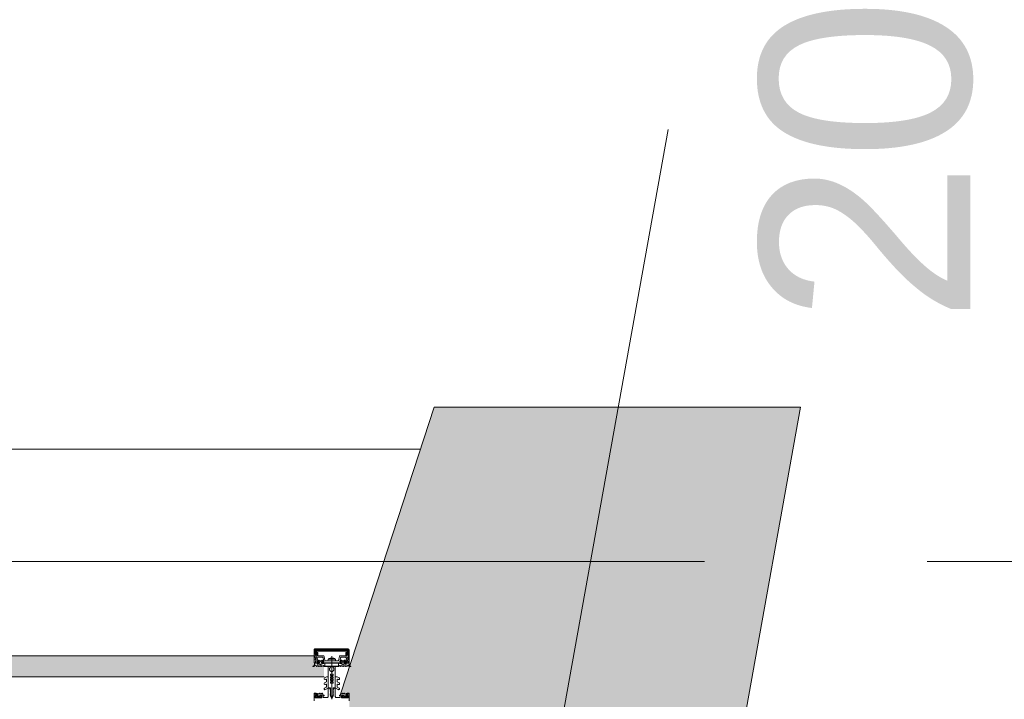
# Model space of a CAD drawing. Header units: centimetres. Extents: x -2574 to 3083, y -1 to 3760.
# Tile 58 of 58: x 1693 to 1833, y 3514 to 3611. Entities that reach past the tile are written whole.
import ezdxf

# ---------------------------------------------------------------- set-up
doc = ezdxf.new("R2010")
doc.units = ezdxf.units.CM
doc.linetypes.add('Oś', pattern=[222.25, 127, -31.75, 31.75, -31.75])
for name, color, linetype, lineweight in [('A-DETL-GENF', 92, 'Continuous', 9), ('A-FLOR', 192, 'Continuous', 13), ('A-GLAZ-CURT', 52, 'Continuous', 13), ('A-WALL', 113, 'Continuous', 13), ('S-GRID', 1, 'Continuous', 13), ('S-GRID-IDEN', 1, 'Continuous', 13)]:
    doc.layers.add(name, color=color, linetype=linetype, lineweight=lineweight)
doc.layers.add('A-WALL-PATT', color=111, linetype='Continuous', lineweight=13, plot=False)
doc.styles.add('Arial_4', font='arial.ttf', dxfattribs={"height": 30})

msp = doc.modelspace()

# ---------------------------------------------------------------- hatches: boundary and pattern name
at = {"layer": 'A-GLAZ-CURT', "lineweight": 9}
msp.add_hatch(color=251, dxfattribs=at).paths.add_polyline_path([(1734.94, 3516.83), (1736.34, 3516.83), (1736.34, 3518.33), (1734.94, 3518.33), (1734.94, 3519.83), (1602.44, 3519.83), (1602.44, 3518.33), (1601.04, 3518.33), (1601.04, 3516.83), (1713.07, 3516.83)], flags=0)

# ---------------------------------------------------------------- linework, layer by layer
at = {"layer": 'A-DETL-GENF', "color": 251, "lineweight": 9, "extrusion": (0, 0, -1)}
for p, q in [((1739.79, 3520.83), (1735.09, 3520.83)), ((1739.58, 3520.52), (1735.31, 3520.52)), ((1735.32, 3520.67), (1739.57, 3520.67)), ((1735.1, 3519.36), (1735.3, 3519.79)), ((1735.12, 3519.92), (1735.4, 3519.92)), ((1735.39, 3519.58), (1735.31, 3519.41)), ((1735.34, 3519.82), (1736.3, 3519.82)), ((1735.46, 3519.08), (1735.55, 3519.18)), ((1736.1, 3519.64), (1735.48, 3519.64)), ((1735.6, 3519.02), (1735.6, 3518.9)), ((1735.77, 3519.07), (1735.65, 3519.07)), ((1735.71, 3518.86), (1735.8, 3519.02)), ((1735.73, 3519.13), (1735.96, 3519.13)), ((1735.89, 3519.02), (1735.98, 3518.86)), ((1736.03, 3519.07), (1735.91, 3519.07)), ((1736.08, 3518.9), (1736.08, 3519.02)), ((1736.14, 3519.18), (1736.22, 3519.08)), ((1736.35, 3519.77), (1736.46, 3519.17)), ((1736.49, 3519.14), (1737.42, 3519.14)), ((1737.85, 3519.36), (1737.03, 3519.36)), ((1737.22, 3519.51), (1737.67, 3519.51)), ((1737.44, 3519.81), (1737.44, 3513.65)), ((1737.47, 3519.14), (1738.39, 3519.14)), ((1738.42, 3519.17), (1738.53, 3519.77)), ((1738.58, 3519.82), (1739.54, 3519.82)), ((1738.75, 3519.18), (1738.66, 3519.08)), ((1739.41, 3519.64), (1738.78, 3519.64)), ((1738.8, 3518.9), (1738.8, 3519.02)), ((1738.85, 3519.07), (1738.97, 3519.07)), ((1739, 3519.02), (1738.91, 3518.86)), ((1739.16, 3519.13), (1738.93, 3519.13)), ((1739.18, 3518.86), (1739.09, 3519.02)), ((1739.11, 3519.07), (1739.23, 3519.07)), ((1739.28, 3519.02), (1739.28, 3518.9)), ((1739.42, 3519.08), (1739.34, 3519.18)), ((1739.48, 3519.92), (1739.76, 3519.92)), ((1739.57, 3519.41), (1739.5, 3519.58)), ((1739.59, 3519.79), (1739.79, 3519.36)), ((1734.84, 3518.33), (1734.75, 3518.33)), ((1735.27, 3518.34), (1735.18, 3518.5)), ((1735.37, 3518.43), (1735.32, 3518.34)), ((1735.43, 3518.81), (1735.49, 3518.81)), ((1735.56, 3518.75), (1735.43, 3518.75)), ((1735.49, 3518.34), (1735.44, 3518.43)), ((1735.47, 3518.64), (1735.49, 3518.68)), ((1735.59, 3518.43), (1735.54, 3518.34)), ((1735.61, 3518.7), (1735.61, 3518.69)), ((1735.65, 3518.85), (1735.68, 3518.85)), ((1735.66, 3518.67), (1735.67, 3518.68)), ((1735.71, 3518.34), (1735.66, 3518.43)), ((1735.72, 3518.66), (1735.72, 3518.65)), ((1735.81, 3518.43), (1735.76, 3518.34)), ((1735.77, 3518.63), (1735.79, 3518.65)), ((1735.84, 3518.64), (1735.84, 3518.63)), ((1735.93, 3518.34), (1735.88, 3518.43)), ((1735.9, 3518.63), (1735.91, 3518.65)), ((1735.95, 3518.66), (1735.97, 3518.65)), ((1736.03, 3518.43), (1735.98, 3518.34)), ((1736, 3518.85), (1736.03, 3518.85)), ((1736.01, 3518.66), (1736.02, 3518.68)), ((1736.06, 3518.7), (1736.08, 3518.69)), ((1736.15, 3518.34), (1736.1, 3518.43)), ((1736.19, 3518.81), (1736.26, 3518.81)), ((1736.25, 3518.42), (1736.2, 3518.34)), ((1736.37, 3518.34), (1736.32, 3518.42)), ((1737.14, 3517.83), (1737.14, 3518.04)), ((1737.74, 3517.83), (1737.74, 3518.04)), ((1738.52, 3518.34), (1738.56, 3518.42)), ((1738.69, 3518.81), (1738.63, 3518.81)), ((1738.64, 3518.42), (1738.69, 3518.34)), ((1738.74, 3518.34), (1738.79, 3518.43)), ((1738.82, 3518.7), (1738.81, 3518.69)), ((1738.88, 3518.85), (1738.85, 3518.85)), ((1738.87, 3518.66), (1738.86, 3518.68)), ((1738.86, 3518.43), (1738.91, 3518.34)), ((1738.93, 3518.66), (1738.92, 3518.65)), ((1738.96, 3518.34), (1739.01, 3518.43)), ((1738.99, 3518.63), (1738.98, 3518.65)), ((1739.05, 3518.64), (1739.04, 3518.63)), ((1739.08, 3518.43), (1739.13, 3518.34)), ((1739.11, 3518.63), (1739.09, 3518.65)), ((1739.16, 3518.66), (1739.16, 3518.65)), ((1739.18, 3518.34), (1739.23, 3518.43)), ((1739.23, 3518.85), (1739.2, 3518.85)), ((1739.23, 3518.67), (1739.21, 3518.68)), ((1739.27, 3518.7), (1739.27, 3518.69)), ((1739.29, 3518.43), (1739.34, 3518.34)), ((1739.32, 3518.75), (1739.45, 3518.75)), ((1739.45, 3518.81), (1739.39, 3518.81)), ((1739.42, 3518.64), (1739.39, 3518.68)), ((1739.4, 3518.34), (1739.45, 3518.43)), ((1739.51, 3518.43), (1739.57, 3518.34)), ((1739.62, 3518.34), (1739.7, 3518.5)), ((1740.04, 3518.33), (1740.13, 3518.33)), ((1736.68, 3516.85), (1736.4, 3516.69)), ((1736.67, 3516.12), (1736.4, 3515.97)), ((1736.53, 3516.48), (1736.62, 3516.53)), ((1736.69, 3516.48), (1736.69, 3516.16)), ((1736.89, 3516.86), (1736.7, 3516.86)), ((1736.94, 3515.29), (1736.94, 3516.81)), ((1737.94, 3515.29), (1737.94, 3516.81)), ((1737.99, 3516.86), (1738.18, 3516.86)), ((1738.19, 3516.48), (1738.19, 3516.16)), ((1738.2, 3516.85), (1738.48, 3516.69)), ((1738.22, 3516.12), (1738.48, 3515.97)), ((1738.35, 3516.48), (1738.27, 3516.53)), ((1736.67, 3515.39), (1736.4, 3515.24)), ((1736.53, 3515.75), (1736.62, 3515.8)), ((1736.53, 3515.02), (1736.92, 3515.24)), ((1736.69, 3515.76), (1736.69, 3515.43)), ((1736.94, 3514.05), (1736.94, 3515.18)), ((1736.99, 3515.23), (1737.09, 3515.23)), ((1737.81, 3515.23), (1737.89, 3515.23)), ((1737.94, 3515.18), (1737.94, 3514.05)), ((1738.35, 3515.02), (1737.97, 3515.24)), ((1738.19, 3515.76), (1738.19, 3515.43)), ((1738.22, 3515.39), (1738.48, 3515.24)), ((1738.35, 3515.75), (1738.27, 3515.8)), ((1735.09, 3514.41), (1734.96, 3514.41)), ((1735.07, 3514.52), (1734.97, 3514.52)), ((1735.35, 3514.3), (1735.13, 3514.4)), ((1735.18, 3514), (1735.31, 3513.9)), ((1735.22, 3514.07), (1735.19, 3514.05)), ((1735.54, 3514.41), (1735.4, 3514.46)), ((1735.4, 3514.05), (1735.73, 3514.05)), ((1735.42, 3513.91), (1735.43, 3513.92)), ((1735.47, 3513.94), (1735.66, 3513.94)), ((1735.72, 3514.25), (1735.5, 3514.25)), ((1735.65, 3514.51), (1735.6, 3514.43)), ((1735.75, 3514.43), (1735.7, 3514.51)), ((1735.7, 3513.92), (1735.7, 3513.91)), ((1735.77, 3514.09), (1735.77, 3514.2)), ((1735.87, 3514.51), (1735.82, 3514.43)), ((1735.82, 3513.9), (1735.94, 3514)), ((1735.94, 3514.05), (1735.9, 3514.07)), ((1735.97, 3514.43), (1735.92, 3514.51)), ((1736.09, 3514.51), (1736.04, 3514.43)), ((1737.26, 3514.43), (1737.23, 3514.42)), ((1737.23, 3514.4), (1737.26, 3514.39)), ((1737.27, 3514.37), (1737.27, 3514.23)), ((1737.37, 3514.06), (1737.39, 3514.04)), ((1737.52, 3514.06), (1737.49, 3514.04)), ((1737.62, 3514.37), (1737.62, 3514.23)), ((1737.63, 3514.43), (1737.65, 3514.42)), ((1737.65, 3514.4), (1737.63, 3514.39)), ((1738.8, 3514.51), (1738.84, 3514.43)), ((1738.92, 3514.43), (1738.96, 3514.51)), ((1738.94, 3514.05), (1738.98, 3514.07)), ((1739.06, 3513.9), (1738.94, 3514)), ((1739.02, 3514.51), (1739.07, 3514.43)), ((1739.11, 3514.09), (1739.11, 3514.2)), ((1739.14, 3514.43), (1739.18, 3514.51)), ((1739.16, 3514.25), (1739.38, 3514.25)), ((1739.48, 3514.05), (1739.16, 3514.05)), ((1739.19, 3513.92), (1739.18, 3513.91)), ((1739.42, 3513.94), (1739.22, 3513.94)), ((1739.24, 3514.51), (1739.28, 3514.43)), ((1739.35, 3514.41), (1739.49, 3514.46)), ((1739.46, 3513.91), (1739.46, 3513.92)), ((1739.53, 3514.3), (1739.75, 3514.4)), ((1739.7, 3514), (1739.58, 3513.9)), ((1739.66, 3514.07), (1739.7, 3514.05)), ((1739.79, 3514.41), (1739.92, 3514.41)), ((1739.81, 3514.52), (1739.91, 3514.52))]:
    msp.add_line(p, q, dxfattribs=at)
at = {"layer": 'A-DETL-GENF', "color": 251, "lineweight": 9, "extrusion": (0, 0, -1), "flags": 128}
for points in [[(-1734.94, 3520.68), (-1734.94, 3518.83), (-1735.05, 3518.83), (-1735.17, 3519.18)], [(-1735.45, 3519.97), (-1735.45, 3520.32), (-1735.32, 3520.32), (-1735.32, 3520.05), (-1735.07, 3520.05), (-1735.07, 3520.68), (-1739.81, 3520.68), (-1739.81, 3520.05), (-1739.56, 3520.05), (-1739.56, 3520.32), (-1739.43, 3520.32), (-1739.43, 3519.97)], [(-1735.26, 3520.47), (-1735.26, 3520.11), (-1735.12, 3520.11), (-1735.12, 3520.47)], [(-1739.77, 3520.47), (-1739.77, 3520.11), (-1739.63, 3520.11), (-1739.63, 3520.47)], [(-1739.71, 3519.18), (-1739.83, 3518.83), (-1739.94, 3518.83), (-1739.94, 3520.68)], [(-1735.1, 3519.33), (-1735.1, 3519.43), (-1735.07, 3519.55), (-1735.07, 3519.86)], [(-1735.38, 3519.26), (-1735.31, 3518.97), (-1735.49, 3518.97), (-1735.49, 3518.91), (-1735.41, 3518.83), (-1735.09, 3518.83), (-1735.19, 3519.2)], [(-1735.52, 3518.99), (-1735.52, 3519.01), (-1735.47, 3519.03)], [(-1736.21, 3519.03), (-1736.16, 3519.01), (-1736.16, 3518.99)], [(-1738.69, 3519.55), (-1738.58, 3518.97), (-1738.69, 3518.97), (-1738.69, 3518.91), (-1738.61, 3518.83), (-1736.27, 3518.83), (-1736.19, 3518.91), (-1736.19, 3518.97), (-1736.3, 3518.97), (-1736.2, 3519.55)], [(-1737.96, 3519.3), (-1737.98, 3519.15), (-1736.9, 3519.15), (-1736.92, 3519.3)], [(-1738.67, 3519.03), (-1738.72, 3519.01), (-1738.72, 3518.99)], [(-1739.36, 3518.99), (-1739.36, 3519.01), (-1739.41, 3519.03)], [(-1739.69, 3519.2), (-1739.79, 3518.83), (-1739.47, 3518.83), (-1739.39, 3518.91), (-1739.39, 3518.97), (-1739.58, 3518.97), (-1739.5, 3519.26)], [(-1739.81, 3519.87), (-1739.81, 3519.55), (-1739.78, 3519.43), (-1739.78, 3519.33)], [(-1734.96, 3518.54), (-1734.96, 3518.81), (-1735.37, 3518.81)], [(-1736.24, 3518.75), (-1736.12, 3518.75), (-1736.12, 3518.72), (-1736.25, 3518.74)], [(-1736.33, 3518.81), (-1736.46, 3518.81), (-1736.46, 3518.42), (-1736.42, 3518.34)], [(-1737.24, 3518.22), (-1737.24, 3518.33), (-1736.94, 3518.33), (-1736.94, 3515.26), (-1737.27, 3515.26), (-1737.27, 3514.45)], [(-1737.18, 3517.75), (-1737.44, 3517.53), (-1737.44, 3517.23), (-1737.24, 3517.23), (-1737.24, 3517.03), (-1737.34, 3517.03), (-1737.34, 3516.86), (-1737.24, 3516.86), (-1737.24, 3516.66), (-1737.44, 3516.66), (-1737.44, 3516.5), (-1737.24, 3516.5), (-1737.24, 3516.3), (-1737.34, 3516.3), (-1737.34, 3516.13), (-1737.24, 3516.13), (-1737.24, 3515.93), (-1737.44, 3515.93), (-1737.44, 3514.03), (-1737.44, 3515.93), (-1737.64, 3515.93), (-1737.64, 3516.13), (-1737.54, 3516.13), (-1737.54, 3516.3), (-1737.64, 3516.3), (-1737.64, 3516.5), (-1737.44, 3516.5), (-1737.44, 3516.66), (-1737.64, 3516.66), (-1737.64, 3516.86), (-1737.54, 3516.86), (-1737.54, 3517.03), (-1737.64, 3517.03), (-1737.64, 3517.23), (-1737.44, 3517.23), (-1737.44, 3517.53), (-1737.71, 3517.75)], [(-1737.64, 3518.22), (-1737.64, 3518.33), (-1737.94, 3518.33), (-1737.94, 3515.26), (-1737.62, 3515.26), (-1737.62, 3514.45)], [(-1738.56, 3518.81), (-1738.42, 3518.81), (-1738.42, 3518.42), (-1738.46, 3518.34)], [(-1738.64, 3518.75), (-1738.77, 3518.75), (-1738.76, 3518.72), (-1738.64, 3518.74)], [(-1739.92, 3518.54), (-1739.92, 3518.81), (-1739.51, 3518.81)], [(-1737.19, 3515.13), (-1737.19, 3515.04), (-1737.24, 3515.01), (-1737.24, 3514.88), (-1737.19, 3514.86), (-1737.24, 3514.83), (-1737.24, 3514.7), (-1737.19, 3514.68), (-1737.24, 3514.65), (-1737.24, 3514.52), (-1737.19, 3514.5), (-1737.24, 3514.47), (-1737.24, 3514.34), (-1737.19, 3514.32), (-1737.24, 3514.29), (-1737.24, 3514.16), (-1737.19, 3514.14), (-1737.24, 3514.11), (-1737.24, 3514.07), (-1737.35, 3513.88)], [(-1737.53, 3513.88), (-1737.64, 3514.07), (-1737.64, 3514.2), (-1737.69, 3514.23), (-1737.64, 3514.25), (-1737.64, 3514.38), (-1737.69, 3514.41), (-1737.64, 3514.43), (-1737.64, 3514.56), (-1737.69, 3514.59), (-1737.64, 3514.61), (-1737.64, 3514.74), (-1737.69, 3514.77), (-1737.64, 3514.79), (-1737.64, 3514.92), (-1737.69, 3514.95), (-1737.64, 3514.97), (-1737.64, 3515.1), (-1737.69, 3515.13)], [(-1734.94, 3514.39), (-1734.94, 3514.25), (-1735.14, 3514.25), (-1735.19, 3514.26)], [(-1734.94, 3513.43), (-1734.94, 3514.23), (-1735.13, 3514.23), (-1735.21, 3514.15), (-1735.21, 3514.09), (-1735.09, 3514.09), (-1735.09, 3513.86), (-1735.54, 3513.86)], [(-1735.59, 3513.86), (-1736.03, 3513.86), (-1736.03, 3514.09), (-1735.91, 3514.09), (-1735.91, 3514.15), (-1735.99, 3514.23), (-1736.35, 3514.23), (-1736.35, 3514.11), (-1736.23, 3514.11), (-1736.23, 3513.9), (-1736.79, 3513.9)], [(-1735.93, 3514.26), (-1735.98, 3514.25), (-1736.18, 3514.25), (-1736.18, 3514.44), (-1736.14, 3514.51)], [(-1738.09, 3513.9), (-1738.65, 3513.9), (-1738.65, 3514.11), (-1738.53, 3514.11), (-1738.53, 3514.23), (-1738.89, 3514.23), (-1738.97, 3514.15), (-1738.97, 3514.09), (-1738.85, 3514.09), (-1738.85, 3513.86), (-1739.3, 3513.86)], [(-1738.95, 3514.26), (-1738.9, 3514.25), (-1738.7, 3514.25), (-1738.7, 3514.44), (-1738.74, 3514.51)], [(-1739.35, 3513.86), (-1739.79, 3513.86), (-1739.79, 3514.09), (-1739.67, 3514.09), (-1739.67, 3514.15), (-1739.75, 3514.23), (-1739.94, 3514.23), (-1739.94, 3513.43)], [(-1739.94, 3514.39), (-1739.94, 3514.25), (-1739.74, 3514.25), (-1739.69, 3514.26)]]:
    msp.add_lwpolyline(points, dxfattribs=at)
for points in [[(-1738.41, 3518.37), (-1736.47, 3518.37), (-1736.47, 3518.82), (-1738.41, 3518.82)], [(-1738.41, 3518.33), (-1736.47, 3518.33), (-1736.47, 3518.37), (-1738.41, 3518.37)]]:
    msp.add_lwpolyline(points, close=True, dxfattribs=at)
at = {"layer": 'A-DETL-GENF', "color": 251, "lineweight": 9, "extrusion": (0, 0, -1)}
for centre, radius, start, end in [((-1735.09, 3520.68), 0.15, 359.9938, 90.0062), ((-1735.32, 3520.47), 0.2, 359.9718, 90.0352), ((-1735.31, 3520.47), 0.0499, 359.8796, 90.0225), ((-1739.57, 3520.47), 0.2, 90.0295, 179.9723), ((-1739.58, 3520.47), 0.0501, 90.0875, 179.9336), ((-1739.79, 3520.68), 0.15, 90.0494, 179.9506), ((-1735.12, 3519.86), 0.0512, 0.5709, 88.6482), ((-1735.15, 3519.33), 0.06, 278.4417, 25), ((-1735.17, 3519.33), 0.07, 300.0064, 0), ((-1735.13, 3519.22), 0.06, 98.4417, 195), ((-1735.1, 3519.21), 0.07, 120.0064, 198), ((-1735.34, 3519.77), 0.05, 25, 90), ((-1735.36, 3519.39), 0.06, 288.8192, 25), ((-1735.33, 3519.28), 0.06, 108.8192, 195), ((-1735.48, 3519.54), 0.1, 25, 90), ((-1735.4, 3519.97), 0.05, 180, 270.0001), ((-1735.49, 3519.06), 0.03, 300.0049, 39.9897), ((-1735.83, 3518.91), 0.314, 345.4979, 14.5021), ((-1735.61, 3519.13), 0.08, 39.9967, 157.3844), ((-1735.65, 3519.02), 0.05, 359.9899, 90.0101), ((-1735.73, 3519.18), 0.05, 270.0003, 337.3776), ((-1735.77, 3519.04), 0.03, 89.9936, 210.0024), ((-1735.91, 3519.04), 0.03, 330.0027, 90.0013), ((-1735.96, 3519.18), 0.05, 202.6209, 270.0012), ((-1736.08, 3519.13), 0.08, 22.6228, 139.9969), ((-1736.03, 3519.02), 0.05, 90.0092, 179.9908), ((-1736.1, 3519.54), 0.1, 90, 170), ((-1735.86, 3518.91), 0.314, 165.517, 193.1975), ((-1736.2, 3519.06), 0.03, 139.9887, 240.0017), ((-1736.3, 3519.77), 0.05, 90, 170), ((-1736.49, 3519.17), 0.03, 270, 350), ((-1737.13, 3519.25), 0.22, 13.9707, 62.728), ((-1737.44, 3518.62), 0.921, 63.7078, 75.8284), ((-1737.44, 3519.15), 0.0256, 192.6804, 347.3196), ((-1737.44, 3518.62), 0.92, 104.1683, 116.293), ((-1737.75, 3519.25), 0.22, 117.2746, 166.0268), ((-1738.39, 3519.17), 0.03, 190, 270), ((-1738.58, 3519.77), 0.05, 10, 90), ((-1738.69, 3519.06), 0.03, 299.9983, 40.0113), ((-1738.78, 3519.54), 0.1, 10, 90), ((-1739.03, 3518.91), 0.314, 346.8025, 14.483), ((-1738.81, 3519.13), 0.08, 40.0031, 157.3772), ((-1738.85, 3519.02), 0.05, 0.0092, 89.9908), ((-1738.93, 3519.18), 0.05, 269.9988, 337.3791), ((-1738.97, 3519.04), 0.03, 89.9987, 209.9973), ((-1739.11, 3519.04), 0.03, 329.9976, 90.0064), ((-1739.16, 3519.18), 0.05, 202.6224, 269.9997), ((-1739.28, 3519.13), 0.08, 22.6156, 140.0033), ((-1739.23, 3519.02), 0.05, 89.9899, 180.0101), ((-1739.06, 3518.91), 0.314, 165.4979, 194.5021), ((-1739.41, 3519.54), 0.1, 90, 155), ((-1739.4, 3519.06), 0.03, 140.0103, 239.9951), ((-1739.48, 3519.97), 0.05, 269.9981, 0.0017), ((-1739.56, 3519.28), 0.06, 345, 71.1808), ((-1739.54, 3519.77), 0.05, 90, 155), ((-1739.52, 3519.39), 0.06, 155, 251.1808), ((-1739.75, 3519.22), 0.06, 345, 81.5583), ((-1739.78, 3519.21), 0.07, 342, 59.9983), ((-1739.73, 3519.33), 0.06, 155, 261.5583), ((-1739.71, 3519.33), 0.07, 180, 239.9983), ((-1739.76, 3519.87), 0.0498, 89.8262, 180.1735), ((-1734.75, 3518.36), 0.03, 269.9022, 81.6433), ((-1734.71, 3518.67), 0.286, 207.5921, 261.6433), ((-1734.84, 3518.53), 0.2, 260.4545, 269.9022), ((-1734.83, 3518.62), 0.291, 205.3637, 260.4545), ((-1735.14, 3518.47), 0.05, 25.3637, 150.1649), ((-1735.29, 3518.36), 0.03, 210.7154, 330.1649), ((-1735.4, 3518.81), 0.03, 180, 0), ((-1735.43, 3518.68), 0.065, 270, 90), ((-1735.4, 3518.4), 0.0417, 35.132, 144.868), ((-1735.43, 3518.66), 0.04, 209.9937, 270), ((-1735.49, 3518.84), 0.03, 180.0185, 269.0948), ((-1735.58, 3518.63), 0.1, 30.0023, 89.1728), ((-1735.51, 3518.36), 0.03, 210.5887, 329.5346), ((-1735.56, 3518.7), 0.05, 90, 125.0779), ((-1735.58, 3518.7), 0.0339, 89.1783, 176.9975), ((-1735.84, 3519.1), 0.44, 234.1588, 305.0779), ((-1735.62, 3518.4), 0.0415, 35.012, 144.988), ((-1735.65, 3518.9), 0.05, 269.9897, 0.0103), ((-1735.64, 3518.69), 0.0272, 240.011, 356.9853), ((-1735.69, 3518.65), 0.0316, 60.007, 161.9967), ((-1735.68, 3518.88), 0.03, 209.9936, 270.0121), ((-1735.73, 3518.36), 0.03, 210.1448, 329.5346), ((-1735.75, 3518.65), 0.03, 225.0005, 342.0009), ((-1735.81, 3518.62), 0.0316, 44.991, 147.0104), ((-1735.84, 3518.4), 0.043, 37.8436, 143.8234), ((-1735.87, 3518.65), 0.03, 210.0003, 326.9985), ((-1735.93, 3518.63), 0.0316, 30.0026, 131.9974), ((-1735.95, 3518.36), 0.03, 210.3449, 329.5346), ((-1735.99, 3518.67), 0.03, 194.9955, 312.0028), ((-1736, 3518.88), 0.03, 269.9893, 330.005), ((-1736.05, 3518.67), 0.03, 15.0015, 116.9968), ((-1736.03, 3518.9), 0.05, 180.009, 269.991), ((-1736.06, 3518.4), 0.0419, 35.4665, 144.6999), ((-1736.09, 3518.72), 0.03, 180.0112, 296.991), ((-1736.12, 3518.72), 0.03, 54.1588, 90), ((-1736.17, 3518.36), 0.03, 210.3446, 329.7685), ((-1736.19, 3518.84), 0.03, 270, 13.1975), ((-1736.24, 3518.78), 0.033, 125.0901, 270), ((-1736.25, 3518.79), 0.05, 187.1737, 270.0088), ((-1736.28, 3518.41), 0.0416, 26.9541, 151.568), ((-1736.33, 3518.78), 0.03, 7.1885, 89.997), ((-1736.39, 3518.36), 0.03, 209.7965, 330.132), ((-1737.24, 3518.04), 0.1, 0, 60), ((-1737.24, 3517.83), 0.1, 310, 0), ((-1737.14, 3518.22), 0.1, 180, 240), ((-1737.74, 3518.22), 0.1, 300, 0), ((-1737.64, 3518.04), 0.1, 120, 180), ((-1737.64, 3517.83), 0.1, 180, 230), ((-1738.49, 3518.36), 0.03, 209.868, 330.2035), ((-1738.56, 3518.78), 0.03, 90.003, 172.8115), ((-1738.6, 3518.41), 0.0416, 28.432, 153.0459), ((-1738.64, 3518.79), 0.05, 269.9912, 352.8263), ((-1738.64, 3518.78), 0.033, 270, 54.9099), ((-1738.69, 3518.84), 0.03, 166.8025, 270), ((-1738.71, 3518.36), 0.03, 210.2315, 329.6554), ((-1738.79, 3518.72), 0.03, 243.009, 359.9888), ((-1738.77, 3518.72), 0.03, 90, 125.8412), ((-1739.04, 3519.1), 0.44, 234.9221, 305.8412), ((-1738.82, 3518.4), 0.0419, 35.3001, 144.5335), ((-1738.85, 3518.9), 0.05, 270.009, 359.991), ((-1738.83, 3518.67), 0.03, 63.0032, 164.9985), ((-1738.9, 3518.67), 0.03, 227.9972, 345.0045), ((-1738.88, 3518.88), 0.03, 209.995, 270.0107), ((-1738.93, 3518.36), 0.03, 210.4654, 329.6551), ((-1738.95, 3518.63), 0.0316, 48.0026, 149.9974), ((-1739.01, 3518.65), 0.03, 213.0015, 329.9997), ((-1739.04, 3518.4), 0.043, 36.1766, 142.1564), ((-1739.07, 3518.62), 0.0316, 32.9896, 135.009), ((-1739.13, 3518.65), 0.03, 197.9991, 314.9995), ((-1739.15, 3518.36), 0.03, 210.4654, 329.8552), ((-1739.19, 3518.65), 0.0316, 18.0033, 119.993), ((-1739.2, 3518.88), 0.03, 269.9879, 330.0064), ((-1739.23, 3518.9), 0.05, 179.9897, 270.0103), ((-1739.24, 3518.69), 0.0272, 183.0147, 299.989), ((-1739.26, 3518.4), 0.0415, 35.012, 144.988), ((-1739.3, 3518.7), 0.0339, 3.0025, 90.8217), ((-1739.32, 3518.7), 0.05, 54.9221, 90), ((-1739.3, 3518.63), 0.1, 90.8272, 149.9977), ((-1739.37, 3518.36), 0.03, 210.4654, 329.4113), ((-1739.39, 3518.84), 0.03, 270.9052, 359.9815), ((-1739.45, 3518.66), 0.04, 270, 330.0063), ((-1739.48, 3518.81), 0.03, 180, 0), ((-1739.45, 3518.68), 0.065, 90, 270), ((-1739.48, 3518.4), 0.0417, 35.132, 144.868), ((-1739.59, 3518.36), 0.03, 209.8351, 329.2846), ((-1739.75, 3518.47), 0.05, 29.8351, 154.6363), ((-1740.06, 3518.62), 0.291, 279.5455, 334.6363), ((-1740.17, 3518.67), 0.286, 278.3567, 332.4079), ((-1740.04, 3518.53), 0.2, 270.0978, 279.5455), ((-1740.13, 3518.36), 0.03, 98.3567, 270.0978), ((-1736.47, 3516.58), 0.125, 240, 60), ((-1736.64, 3516.48), 0.05, 60, 180), ((-1736.64, 3516.16), 0.05, 180, 240), ((-1736.7, 3516.81), 0.05, 60, 90), ((-1736.89, 3516.81), 0.05, 90, 180), ((-1737.99, 3516.81), 0.05, 0, 90), ((-1738.18, 3516.81), 0.05, 90, 120), ((-1738.24, 3516.48), 0.05, 0, 120), ((-1738.24, 3516.16), 0.05, 300, 0), ((-1738.42, 3516.58), 0.125, 120, 300), ((-1736.47, 3515.86), 0.125, 240, 60), ((-1736.47, 3515.13), 0.125, 240, 60), ((-1736.64, 3515.76), 0.05, 60, 180), ((-1736.64, 3515.43), 0.05, 180, 240), ((-1736.89, 3515.29), 0.05, 180, 240), ((-1736.99, 3515.18), 0.05, 359.9899, 90.0101), ((-1737.09, 3515.13), 0.0999, 89.9704, 180.0296), ((-1737.82, 3515.1), 0.126, 11.5693, 85.5931), ((-1737.89, 3515.18), 0.05, 90.9313, 179.9852), ((-1737.99, 3515.29), 0.05, 300, 0), ((-1738.24, 3515.76), 0.05, 0, 120), ((-1738.24, 3515.43), 0.05, 300, 0), ((-1738.42, 3515.86), 0.125, 120, 300), ((-1738.42, 3515.13), 0.125, 120, 300), ((-1734.96, 3514.39), 0.02, 0.0007, 89.9993), ((-1734.97, 3514.5), 0.02, 14.6036, 90), ((-1735.01, 3514.49), 0.059, 268.5974, 14.6036), ((-1735.02, 3513.5), 0.933, 89.587, 113.0035), ((-1735.04, 3513.53), 0.997, 91.4989, 110.69), ((-1735.09, 3514.31), 0.1, 90.0001, 114), ((-1735.2, 3514.02), 0.03, 308.5798, 59.9915), ((-1735.2, 3514.23), 0.03, 75.4027, 194.3746), ((-1735.5, 3514.15), 0.277, 346.6587, 14.3746), ((-1735.21, 3514.09), 0.02, 166.6587, 240.0171), ((-1735.36, 3513.96), 0.08, 218.8475, 309.685), ((-1735.37, 3514.33), 0.0337, 113.0035, 294), ((-1735.5, 3514.1), 0.148, 352.4164, 90.2404), ((-1735.4, 3514.1), 0.0496, 272.7559, 339.6878), ((-1735.47, 3513.89), 0.05, 38.8475, 90), ((-1735.55, 3514.45), 0.05, 210.069, 290.536), ((-1735.56, 3513.86), 0.0255, 192.35, 347.65), ((-1735.67, 3514.5), 0.03, 30.0871, 149.9129), ((-1735.66, 3513.89), 0.05, 90, 141.1528), ((-1735.77, 3513.96), 0.08, 230.315, 321.1528), ((-1735.72, 3514.2), 0.0502, 93.3323, 179.7322), ((-1735.72, 3514.1), 0.0499, 189.2263, 266.9893), ((-1735.78, 3514.45), 0.0402, 207.7922, 332.3701), ((-1735.89, 3514.5), 0.0299, 30.122, 155.064), ((-1735.92, 3514.23), 0.03, 345.6254, 104.5942), ((-1735.62, 3514.15), 0.277, 165.6254, 193.341), ((-1735.91, 3514.09), 0.02, 299.9847, 13.341), ((-1735.92, 3514.02), 0.03, 120.0085, 231.4202), ((-1736, 3514.45), 0.0414, 208.176, 331.824), ((-1736.11, 3514.5), 0.0301, 30.1258, 149.8742), ((-1736.79, 3514.05), 0.15, 179.9706, 270.0294), ((-1737.24, 3514.41), 0.01, 300.0303, 59.9802), ((-1737.25, 3514.45), 0.02, 180, 239.9802), ((-1737.25, 3514.37), 0.02, 120.0303, 180), ((-1737.47, 3514.23), 0.2, 300, 0), ((-1737.44, 3513.92), 0.1, 208.7984, 331.2016), ((-1737.44, 3514.13), 0.1, 270, 300), ((-1737.44, 3514.13), 0.1, 240, 270), ((-1737.42, 3514.23), 0.2, 180, 240), ((-1737.64, 3514.45), 0.02, 300.0198, 0), ((-1737.64, 3514.37), 0.02, 0, 59.9697), ((-1737.65, 3514.41), 0.01, 120.0198, 239.9697), ((-1738.09, 3514.05), 0.15, 269.9706, 0.0294), ((-1738.77, 3514.5), 0.0301, 30.1258, 149.8742), ((-1738.88, 3514.45), 0.0414, 208.176, 331.824), ((-1738.96, 3514.02), 0.03, 308.5798, 59.9915), ((-1738.96, 3514.23), 0.03, 75.4058, 194.3746), ((-1738.99, 3514.5), 0.0299, 24.936, 149.878), ((-1739.26, 3514.15), 0.277, 346.659, 14.3746), ((-1738.97, 3514.09), 0.02, 166.659, 240.0153), ((-1739.12, 3513.96), 0.08, 218.8472, 309.685), ((-1739.1, 3514.45), 0.0402, 207.6299, 332.2078), ((-1739.16, 3514.2), 0.0502, 0.2678, 86.6677), ((-1739.16, 3514.1), 0.0499, 273.0107, 350.7737), ((-1739.21, 3514.5), 0.03, 30.0871, 149.9129), ((-1739.22, 3513.89), 0.05, 38.8472, 90), ((-1739.33, 3514.45), 0.05, 249.464, 329.931), ((-1739.32, 3513.86), 0.0255, 192.35, 347.65), ((-1739.38, 3514.1), 0.148, 89.7596, 187.5836), ((-1739.42, 3513.89), 0.05, 90, 141.1525), ((-1739.53, 3513.96), 0.08, 230.315, 321.1525), ((-1739.52, 3514.33), 0.0337, 246, 66.9965), ((-1739.48, 3514.1), 0.0496, 200.3122, 267.2441), ((-1739.84, 3513.53), 0.997, 69.31, 88.5011), ((-1739.87, 3513.5), 0.933, 66.9965, 90.413), ((-1739.68, 3514.23), 0.03, 345.6254, 104.5973), ((-1739.38, 3514.15), 0.277, 165.6254, 193.3413), ((-1739.67, 3514.09), 0.02, 299.9829, 13.3413), ((-1739.68, 3514.02), 0.03, 120.0085, 231.4202), ((-1739.79, 3514.31), 0.1, 66, 89.9999), ((-1739.88, 3514.49), 0.059, 165.3964, 271.4026), ((-1739.91, 3514.5), 0.02, 90, 165.3964), ((-1739.92, 3514.39), 0.02, 90.0007, 179.9993)]:
    msp.add_arc(centre, radius, start, end, dxfattribs=at)
at = {"layer": 'A-FLOR', "color": 251, "lineweight": 9}
msp.add_line((1750.1, 3549.33), (1597.44, 3549.33), dxfattribs=at)
at = {"layer": 'A-GLAZ-CURT', "color": 251, "lineweight": 9}
for p, q in [((1734.94, 3519.83), (1602.44, 3519.83)), ((1601.04, 3516.83), (1736.34, 3516.83))]:
    msp.add_line(p, q, dxfattribs=at)
at = {"layer": 'A-WALL', "color": 251, "lineweight": 9}
for p, q in [((1585.71, 2337.33), (1804.33, 3555.33)), ((1752.05, 3555.33), (1738.75, 3514.53)), ((1804.33, 3555.33), (1752.05, 3555.33))]:
    msp.add_line(p, q, dxfattribs=at)
at = {"layer": 'A-WALL-PATT', "color": 251, "linetype": 'Continuous', "lineweight": 9, "extrusion": (0, 0, -1)}
for points in [[(-1752.05, 3555.33), (-1738.75, 3514.53), (-1739.94, 3514.53)], [(-1739.94, 3514.53), (-1796.07, 3509.33), (-1752.05, 3555.33)], [(-1752.05, 3555.33), (-1796.07, 3509.33), (-1804.33, 3555.33)], [(-1796.07, 3509.33), (-1739.94, 3514.53), (-1739.94, 3509.33)]]:
    msp.add_solid(points, dxfattribs=at)
at = {"layer": 'S-GRID', "color": 251, "linetype": 'Oś', "lineweight": 9}
for p, q in [((1785.44, 3594.96), (1556.23, 2317.96)), ((-1225.62, 3533.33), (1983.25, 3533.33))]:
    msp.add_line(p, q, dxfattribs=at)

# ---------------------------------------------------------------- texts
at = {"layer": 'S-GRID-IDEN', "color": 251, "lineweight": 9, "style": 'Arial_4'}
msp.add_text('20', height=30, rotation=90, dxfattribs=at).set_placement((1828.54, 3567.22))

doc.saveas('drawing.dxf')
